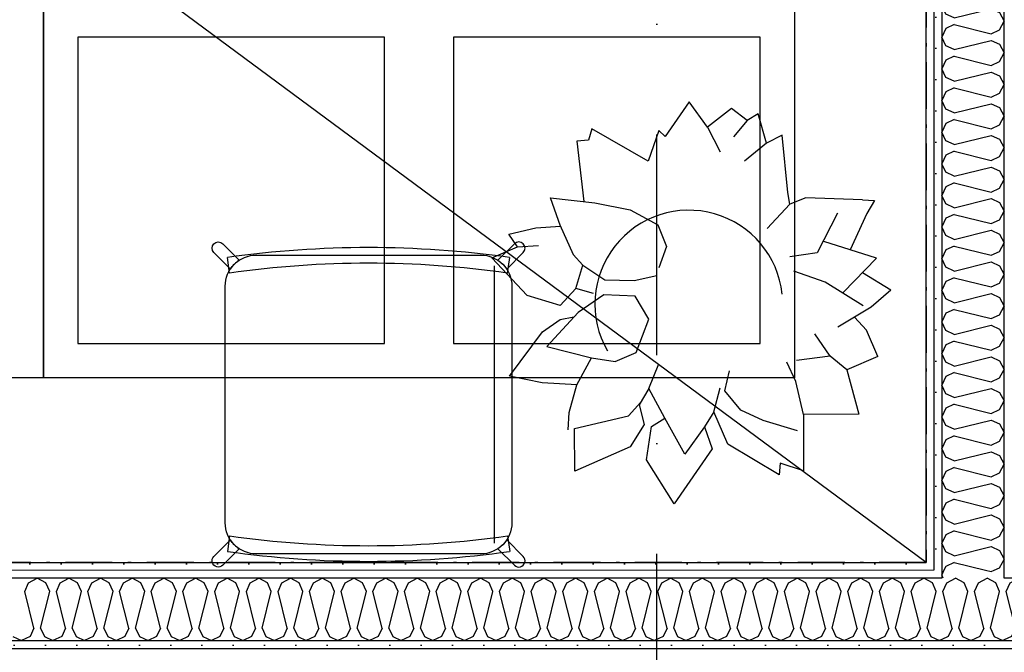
# Model space of a CAD drawing. Header units: millimetres. Extents: x -117798 to 93698, y -182207 to 252400.
# Tile 227 of 256: x -72391 to -70818, y -8066 to -7054. Entities that reach past the tile are written whole.
import ezdxf
from ezdxf.enums import TextEntityAlignment as Align

# ---------------------------------------------------------------- set-up
doc = ezdxf.new("R2010")
doc.units = ezdxf.units.MM
doc.header["$LTSCALE"] = 0.5
doc.header["$MEASUREMENT"] = 0
for name, pattern in [('Over snittplan', [260, 150, -50, 10, -50]), ('PLINE', [0]), ('Prikk & stiplet', [1340.555525, 705.555534, -352.777767, 0, -282.222223])]:
    doc.linetypes.add(name, pattern=pattern)
doc.layers.add('236- Innvendig kledning og overflate(Nye konstruksjoner)', color=7, linetype='Continuous', lineweight=0)
for name, color, linetype in [('242- Ikke-bærende innervegger (Skravur)(Nye konstruksjoner)', 7, 'Continuous'), ('242- Ikke-bærende innervegger(Nye konstruksjoner)', 7, 'Continuous'), ('256- Faste himlinger og overflatebehandling(Nye konstruksjoner)', 7, 'Continuous'), ('68-- Inventar (løst)(Nye konstruksjoner)', 7, 'Continuous'), ('852- Snittmarkør', 7, 'Continuous'), ('862- M___Nettoareal(Nye konstruksjoner)', 7, 'Continuous'), ('862- M___Nettoareal(Polylinje)(Nye konstruksjoner)', 7, 'Continuous'), ('862- M___Nettoareal(Tekst)(Nye konstruksjoner)', 7, 'Continuous')]:
    doc.layers.add(name, color=color, linetype=linetype)
doc.styles.add('GENERATED_STYLE_1', font='arial.ttf')
pattern_1 = [(90, (0, 0), (-86.60254, 0), [0, -50]), (90, (-43.3, 25), (-86.60254, 0), [0, -50])]
pattern_2 = [(180, (0, 0), (0, 86.60254), [0, -50]), (180, (-25, -43.3), (0, 86.60254), [0, -50])]

# ---------------------------------------------------------------- blocks, each defined once
blk = doc.blocks.new('Ass. rektor_A-206_7', base_point=(-72363.5, -6335.8))
at = {"layer": '862- M___Nettoareal(Polylinje)(Nye konstruksjoner)', "linetype": 'PLINE', "flags": 128}
blk.add_lwpolyline([(-75005.7, -4916.9), (-75005.7, -7921.9), (-70943.2, -7921.9), (-70943.2, -4891.9), (-74818.2, -4891.9), (-74818.2, -4916.9)], close=True, dxfattribs=at)
at = {"layer": '862- M___Nettoareal(Tekst)(Nye konstruksjoner)', "style": 'GENERATED_STYLE_1'}
for tag, height, p in [('DUMMY_862', 150, (-71387.7, -5657.8)), ('ROOM_NAME', 150, (-71387.7, -6675.1)), ('DUMMY_861', 100, (-71544.9, -6274.9)), ('ROOM_NUMBER', 100, (-71544.9, -6663.7)), ('DUMMY_863', 100, (-71152, -6640.9))]:
    blk.add_attdef(tag, text='', height=height, rotation=90, dxfattribs=at).set_placement(p, align=Align.TOP_LEFT)
blk = doc.blocks.new('*X243')
at = {"layer": '242- Ikke-bærende innervegger (Skravur)(Nye konstruksjoner)', "linetype": 'PLINE'}
for p, q in [((-70898.1, -7922), (-70911.6, -7928.2)), ((-70898.1, -7922), (-70848.4, -7934.4)), ((-70825.9, -7930.5), (-70821.1, -7921.9)), ((-70911.6, -7928.2), (-70914.6, -7934.4)), ((-70834.5, -7934.4), (-70825.9, -7930.5))]:
    blk.add_line(p, q, dxfattribs=at)
blk = doc.blocks.new('*X244')
at = {"layer": '242- Ikke-bærende innervegger (Skravur)(Nye konstruksjoner)', "linetype": 'PLINE'}
for p, q in [((-70914.6, -7934.4), (-70918.2, -7942)), ((-70915.8, -7946.9), (-70918.2, -7942)), ((-70848.4, -7934.4), (-70839.4, -7936.7)), ((-70839.4, -7936.7), (-70834.5, -7934.4))]:
    blk.add_line(p, q, dxfattribs=at)
blk = doc.blocks.new('*X247')
at = {"layer": '242- Ikke-bærende innervegger (Skravur)(Nye konstruksjoner)', "linetype": 'PLINE'}
for p, q in [((-70911.6, -6488.8), (-70912.5, -6486.9)), ((-70898.1, -6495), (-70911.6, -6488.8)), ((-70898.1, -6495), (-70865.8, -6486.9)), ((-70825.6, -6486.9), (-70818.2, -6500.3)), ((-70911.6, -6511.8), (-70918.2, -6525.6)), ((-70898.1, -6505.6), (-70911.6, -6511.8)), ((-70898.1, -6505.6), (-70839.4, -6520.3)), ((-70825.9, -6514.1), (-70818.2, -6500.3)), ((-70911.6, -6539.4), (-70918.2, -6525.6)), ((-70839.4, -6520.3), (-70825.9, -6514.1)), ((-70898.1, -6545.6), (-70911.6, -6539.4)), ((-70898.1, -6545.6), (-70839.4, -6530.9)), ((-70839.4, -6530.9), (-70825.9, -6537.1)), ((-70825.9, -6537.1), (-70818.2, -6550.9)), ((-70898.1, -6556.2), (-70911.6, -6562.4)), ((-70898.1, -6556.2), (-70839.4, -6570.9)), ((-70825.9, -6564.7), (-70818.2, -6550.9)), ((-70911.6, -6562.4), (-70918.2, -6576.2)), ((-70839.4, -6570.9), (-70825.9, -6564.7)), ((-70911.6, -6590), (-70918.2, -6576.2)), ((-70898.1, -6596.2), (-70911.6, -6590)), ((-70898.1, -6596.2), (-70839.4, -6581.5)), ((-70839.4, -6581.5), (-70825.9, -6587.7)), ((-70825.9, -6587.7), (-70818.2, -6601.5)), ((-70825.9, -6615.3), (-70818.2, -6601.5)), ((-70911.6, -6612.9), (-70918.2, -6626.8)), ((-70898.1, -6606.8), (-70911.6, -6612.9)), ((-70898.1, -6606.8), (-70839.4, -6621.4)), ((-70839.4, -6621.4), (-70825.9, -6615.3)), ((-70911.6, -6640.6), (-70918.2, -6626.8)), ((-70898.1, -6646.7), (-70839.4, -6632.1)), ((-70839.4, -6632.1), (-70825.9, -6638.2)), ((-70898.1, -6646.7), (-70911.6, -6640.6)), ((-70825.9, -6638.2), (-70818.2, -6652.1)), ((-70825.9, -6665.9), (-70818.2, -6652.1)), ((-70911.6, -6663.5), (-70918.2, -6677.3)), ((-70898.1, -6657.4), (-70911.6, -6663.5)), ((-70898.1, -6657.4), (-70839.4, -6672)), ((-70839.4, -6672), (-70825.9, -6665.9)), ((-70911.6, -6691.2), (-70918.2, -6677.3)), ((-70898.1, -6697.3), (-70839.4, -6682.7)), ((-70839.4, -6682.7), (-70825.9, -6688.8)), ((-70898.1, -6697.3), (-70911.6, -6691.2)), ((-70825.9, -6688.8), (-70818.2, -6702.6)), ((-70911.6, -6714.1), (-70918.2, -6727.9)), ((-70898.1, -6708), (-70911.6, -6714.1)), ((-70898.1, -6708), (-70839.4, -6722.6)), ((-70839.4, -6722.6), (-70825.9, -6716.5)), ((-70825.9, -6716.5), (-70818.2, -6702.6)), ((-70911.6, -6741.8), (-70918.2, -6727.9)), ((-70898.1, -6747.9), (-70911.6, -6741.8)), ((-70898.1, -6747.9), (-70839.4, -6733.2)), ((-70839.4, -6733.2), (-70825.9, -6739.4)), ((-70825.9, -6739.4), (-70818.2, -6753.2)), ((-70898.1, -6758.5), (-70911.6, -6764.7)), ((-70898.1, -6758.5), (-70839.4, -6773.2)), ((-70825.9, -6767), (-70818.2, -6753.2)), ((-70911.6, -6764.7), (-70918.2, -6778.5)), ((-70911.6, -6792.3), (-70918.2, -6778.5)), ((-70839.4, -6773.2), (-70825.9, -6767)), ((-70898.1, -6798.5), (-70911.6, -6792.3)), ((-70898.1, -6798.5), (-70839.4, -6783.8)), ((-70839.4, -6783.8), (-70825.9, -6790)), ((-70825.9, -6790), (-70818.2, -6803.8)), ((-70898.1, -6809.1), (-70911.6, -6815.3)), ((-70898.1, -6809.1), (-70839.4, -6823.8)), ((-70825.9, -6817.6), (-70818.2, -6803.8)), ((-70911.6, -6815.3), (-70918.2, -6829.1)), ((-70839.4, -6823.8), (-70825.9, -6817.6)), ((-70911.6, -6842.9), (-70918.2, -6829.1)), ((-70898.1, -6849.1), (-70839.4, -6834.4)), ((-70839.4, -6834.4), (-70825.9, -6840.6)), ((-70825.9, -6840.6), (-70818.2, -6854.4)), ((-70898.1, -6849.1), (-70911.6, -6842.9)), ((-70825.9, -6868.2), (-70818.2, -6854.4)), ((-70911.6, -6865.9), (-70918.2, -6879.7)), ((-70898.1, -6859.7), (-70911.6, -6865.9)), ((-70898.1, -6859.7), (-70839.4, -6874.4)), ((-70839.4, -6874.4), (-70825.9, -6868.2)), ((-70911.6, -6893.5), (-70918.2, -6879.7)), ((-70898.1, -6899.7), (-70839.4, -6885)), ((-70839.4, -6885), (-70825.9, -6891.2)), ((-70898.1, -6899.7), (-70911.6, -6893.5)), ((-70825.9, -6891.2), (-70818.2, -6905)), ((-70825.9, -6918.8), (-70818.2, -6905)), ((-70911.6, -6916.5), (-70918.2, -6930.3)), ((-70898.1, -6910.3), (-70911.6, -6916.5)), ((-70898.1, -6910.3), (-70839.4, -6925)), ((-70839.4, -6925), (-70825.9, -6918.8)), ((-70911.6, -6944.1), (-70918.2, -6930.3)), ((-70898.1, -6950.3), (-70839.4, -6935.6)), ((-70839.4, -6935.6), (-70825.9, -6941.8)), ((-70898.1, -6950.3), (-70911.6, -6944.1)), ((-70825.9, -6941.8), (-70818.2, -6955.6)), ((-70911.6, -6967.1), (-70918.2, -6980.9)), ((-70898.1, -6960.9), (-70911.6, -6967.1)), ((-70898.1, -6960.9), (-70839.4, -6975.6)), ((-70825.9, -6969.4), (-70818.2, -6955.6)), ((-70911.6, -6994.7), (-70918.2, -6980.9)), ((-70839.4, -6975.6), (-70825.9, -6969.4)), ((-70898.1, -7000.8), (-70911.6, -6994.7)), ((-70898.1, -7000.8), (-70839.4, -6986.2)), ((-70839.4, -6986.2), (-70825.9, -6992.3)), ((-70825.9, -6992.3), (-70818.2, -7006.2)), ((-70898.1, -7011.5), (-70911.6, -7017.6)), ((-70898.1, -7011.5), (-70839.4, -7026.1)), ((-70825.9, -7020), (-70818.2, -7006.2)), ((-70911.6, -7017.6), (-70918.2, -7031.5)), ((-70911.6, -7045.3), (-70918.2, -7031.5)), ((-70839.4, -7026.1), (-70825.9, -7020)), ((-70898.1, -7051.4), (-70911.6, -7045.3)), ((-70898.1, -7051.4), (-70839.4, -7036.8)), ((-70839.4, -7036.8), (-70825.9, -7042.9)), ((-70825.9, -7042.9), (-70818.2, -7056.7)), ((-70898.1, -7062.1), (-70911.6, -7068.2)), ((-70898.1, -7062.1), (-70839.4, -7076.7)), ((-70825.9, -7070.6), (-70818.2, -7056.7)), ((-70911.6, -7068.2), (-70918.2, -7082)), ((-70839.4, -7076.7), (-70825.9, -7070.6)), ((-70911.6, -7095.9), (-70918.2, -7082)), ((-70898.1, -7102), (-70839.4, -7087.4)), ((-70839.4, -7087.4), (-70825.9, -7093.5)), ((-70825.9, -7093.5), (-70818.2, -7107.3)), ((-70898.1, -7102), (-70911.6, -7095.9)), ((-70825.9, -7121.1), (-70818.2, -7107.3)), ((-70911.6, -7118.8), (-70918.2, -7132.6)), ((-70898.1, -7112.6), (-70911.6, -7118.8)), ((-70898.1, -7112.6), (-70839.4, -7127.3)), ((-70839.4, -7127.3), (-70825.9, -7121.1)), ((-70911.6, -7146.4), (-70918.2, -7132.6)), ((-70898.1, -7152.6), (-70839.4, -7137.9)), ((-70839.4, -7137.9), (-70825.9, -7144.1)), ((-70898.1, -7152.6), (-70911.6, -7146.4)), ((-70825.9, -7144.1), (-70818.2, -7157.9)), ((-70911.6, -7169.4), (-70918.2, -7183.2)), ((-70898.1, -7163.2), (-70911.6, -7169.4)), ((-70898.1, -7163.2), (-70839.4, -7177.9)), ((-70839.4, -7177.9), (-70825.9, -7171.7)), ((-70825.9, -7171.7), (-70818.2, -7157.9)), ((-70911.6, -7197), (-70918.2, -7183.2)), ((-70898.1, -7203.2), (-70839.4, -7188.5)), ((-70839.4, -7188.5), (-70825.9, -7194.7)), ((-70898.1, -7203.2), (-70911.6, -7197)), ((-70825.9, -7194.7), (-70818.2, -7208.5)), ((-70911.6, -7220), (-70918.2, -7233.8)), ((-70898.1, -7213.8), (-70911.6, -7220)), ((-70898.1, -7213.8), (-70839.4, -7228.5)), ((-70825.9, -7222.3), (-70818.2, -7208.5)), ((-70911.6, -7247.6), (-70918.2, -7233.8)), ((-70839.4, -7228.5), (-70825.9, -7222.3)), ((-70898.1, -7253.8), (-70911.6, -7247.6)), ((-70898.1, -7253.8), (-70839.4, -7239.1)), ((-70839.4, -7239.1), (-70825.9, -7245.3)), ((-70825.9, -7245.3), (-70818.2, -7259.1)), ((-70898.1, -7264.4), (-70911.6, -7270.6)), ((-70898.1, -7264.4), (-70839.4, -7279.1)), ((-70825.9, -7272.9), (-70818.2, -7259.1)), ((-70911.6, -7270.6), (-70918.2, -7284.4)), ((-70839.4, -7279.1), (-70825.9, -7272.9)), ((-70911.6, -7298.2), (-70918.2, -7284.4)), ((-70898.1, -7304.4), (-70911.6, -7298.2)), ((-70898.1, -7304.4), (-70839.4, -7289.7)), ((-70839.4, -7289.7), (-70825.9, -7295.9)), ((-70825.9, -7295.9), (-70818.2, -7309.7)), ((-70825.9, -7323.5), (-70818.2, -7309.7)), ((-70911.6, -7321.2), (-70918.2, -7335)), ((-70898.1, -7315), (-70911.6, -7321.2)), ((-70898.1, -7315), (-70839.4, -7329.7)), ((-70839.4, -7329.7), (-70825.9, -7323.5)), ((-70911.6, -7348.8), (-70918.2, -7335)), ((-70898.1, -7354.9), (-70839.4, -7340.3)), ((-70839.4, -7340.3), (-70825.9, -7346.4)), ((-70898.1, -7354.9), (-70911.6, -7348.8)), ((-70825.9, -7346.4), (-70818.2, -7360.3)), ((-70825.9, -7374.1), (-70818.2, -7360.3)), ((-70911.6, -7371.7), (-70918.2, -7385.6)), ((-70898.1, -7365.6), (-70911.6, -7371.7)), ((-70898.1, -7365.6), (-70839.4, -7380.2)), ((-70839.4, -7380.2), (-70825.9, -7374.1)), ((-70911.6, -7399.4), (-70918.2, -7385.6)), ((-70898.1, -7405.5), (-70839.4, -7390.9)), ((-70839.4, -7390.9), (-70825.9, -7397)), ((-70898.1, -7405.5), (-70911.6, -7399.4)), ((-70825.9, -7397), (-70818.2, -7410.8)), ((-70911.6, -7422.3), (-70918.2, -7436.1)), ((-70898.1, -7416.2), (-70911.6, -7422.3)), ((-70898.1, -7416.2), (-70839.4, -7430.8)), ((-70839.4, -7430.8), (-70825.9, -7424.7)), ((-70825.9, -7424.7), (-70818.2, -7410.8)), ((-70911.6, -7450), (-70918.2, -7436.1)), ((-70898.1, -7456.1), (-70911.6, -7450)), ((-70898.1, -7456.1), (-70839.4, -7441.5)), ((-70839.4, -7441.5), (-70825.9, -7447.6)), ((-70825.9, -7447.6), (-70818.2, -7461.4)), ((-70898.1, -7466.7), (-70911.6, -7472.9)), ((-70898.1, -7466.7), (-70839.4, -7481.4)), ((-70825.9, -7475.2), (-70818.2, -7461.4)), ((-70911.6, -7472.9), (-70918.2, -7486.7)), ((-70911.6, -7500.5), (-70918.2, -7486.7)), ((-70839.4, -7481.4), (-70825.9, -7475.2)), ((-70898.1, -7506.7), (-70911.6, -7500.5)), ((-70898.1, -7506.7), (-70839.4, -7492)), ((-70839.4, -7492), (-70825.9, -7498.2)), ((-70825.9, -7498.2), (-70818.2, -7512)), ((-70898.1, -7517.3), (-70911.6, -7523.5)), ((-70898.1, -7517.3), (-70839.4, -7532)), ((-70825.9, -7525.8), (-70818.2, -7512)), ((-70911.6, -7523.5), (-70918.2, -7537.3)), ((-70839.4, -7532), (-70825.9, -7525.8)), ((-70911.6, -7551.1), (-70918.2, -7537.3)), ((-70898.1, -7557.3), (-70839.4, -7542.6)), ((-70839.4, -7542.6), (-70825.9, -7548.8)), ((-70825.9, -7548.8), (-70818.2, -7562.6)), ((-70898.1, -7557.3), (-70911.6, -7551.1)), ((-70825.9, -7576.4), (-70818.2, -7562.6)), ((-70911.6, -7574.1), (-70918.2, -7587.9)), ((-70898.1, -7567.9), (-70911.6, -7574.1)), ((-70898.1, -7567.9), (-70839.4, -7582.6)), ((-70839.4, -7582.6), (-70825.9, -7576.4)), ((-70911.6, -7601.7), (-70918.2, -7587.9)), ((-70898.1, -7607.9), (-70839.4, -7593.2)), ((-70839.4, -7593.2), (-70825.9, -7599.4)), ((-70898.1, -7607.9), (-70911.6, -7601.7)), ((-70825.9, -7599.4), (-70818.2, -7613.2)), ((-70825.9, -7627), (-70818.2, -7613.2)), ((-70911.6, -7624.7), (-70918.2, -7638.5)), ((-70898.1, -7618.5), (-70911.6, -7624.7)), ((-70898.1, -7618.5), (-70839.4, -7633.2)), ((-70839.4, -7633.2), (-70825.9, -7627)), ((-70911.6, -7652.3), (-70918.2, -7638.5)), ((-70898.1, -7658.5), (-70839.4, -7643.8)), ((-70839.4, -7643.8), (-70825.9, -7650)), ((-70898.1, -7658.5), (-70911.6, -7652.3)), ((-70825.9, -7650), (-70818.2, -7663.8)), ((-70911.6, -7675.3), (-70918.2, -7689.1)), ((-70898.1, -7669.1), (-70911.6, -7675.3)), ((-70898.1, -7669.1), (-70839.4, -7683.8)), ((-70825.9, -7677.6), (-70818.2, -7663.8)), ((-70911.6, -7702.9), (-70918.2, -7689.1)), ((-70839.4, -7683.8), (-70825.9, -7677.6)), ((-70898.1, -7709), (-70911.6, -7702.9)), ((-70898.1, -7709), (-70839.4, -7694.4)), ((-70839.4, -7694.4), (-70825.9, -7700.5)), ((-70825.9, -7700.5), (-70818.2, -7714.4)), ((-70898.1, -7719.7), (-70911.6, -7725.8)), ((-70898.1, -7719.7), (-70839.4, -7734.3)), ((-70825.9, -7728.2), (-70818.2, -7714.4)), ((-70911.6, -7725.8), (-70918.2, -7739.7)), ((-70839.4, -7734.3), (-70825.9, -7728.2)), ((-70911.6, -7753.5), (-70918.2, -7739.7)), ((-70898.1, -7759.6), (-70911.6, -7753.5)), ((-70898.1, -7759.6), (-70839.4, -7745)), ((-70839.4, -7745), (-70825.9, -7751.1)), ((-70825.9, -7751.1), (-70818.2, -7764.9)), ((-70898.1, -7770.3), (-70911.6, -7776.4)), ((-70898.1, -7770.3), (-70839.4, -7784.9)), ((-70825.9, -7778.8), (-70818.2, -7764.9)), ((-70911.6, -7776.4), (-70918.2, -7790.2)), ((-70839.4, -7784.9), (-70825.9, -7778.8)), ((-70911.6, -7804.1), (-70918.2, -7790.2)), ((-70898.1, -7810.2), (-70839.4, -7795.6)), ((-70839.4, -7795.6), (-70825.9, -7801.7)), ((-70825.9, -7801.7), (-70818.2, -7815.5)), ((-70898.1, -7810.2), (-70911.6, -7804.1)), ((-70825.9, -7829.3), (-70818.2, -7815.5)), ((-70911.6, -7827), (-70918.2, -7840.8)), ((-70898.1, -7820.8), (-70911.6, -7827)), ((-70898.1, -7820.8), (-70839.4, -7835.5)), ((-70839.4, -7835.5), (-70825.9, -7829.3)), ((-70911.6, -7854.6), (-70918.2, -7840.8)), ((-70898.1, -7860.8), (-70839.4, -7846.1)), ((-70839.4, -7846.1), (-70825.9, -7852.3)), ((-70898.1, -7860.8), (-70911.6, -7854.6)), ((-70825.9, -7852.3), (-70818.2, -7866.1)), ((-70911.6, -7877.6), (-70918.2, -7891.4)), ((-70898.1, -7871.4), (-70911.6, -7877.6)), ((-70898.1, -7871.4), (-70839.4, -7886.1)), ((-70839.4, -7886.1), (-70825.9, -7879.9)), ((-70825.9, -7879.9), (-70818.2, -7866.1)), ((-70911.6, -7905.2), (-70918.2, -7891.4)), ((-70898.1, -7911.4), (-70911.6, -7905.2)), ((-70898.1, -7911.4), (-70839.4, -7896.7)), ((-70839.4, -7896.7), (-70825.9, -7902.9)), ((-70825.9, -7902.9), (-70818.2, -7916.7)), ((-70821.1, -7921.9), (-70818.2, -7916.7))]:
    blk.add_line(p, q, dxfattribs=at)
blk = doc.blocks.new('*X473')
at = {"layer": '242- Ikke-bærende innervegger (Skravur)(Nye konstruksjoner)', "linetype": 'PLINE'}
for p, q in [((-70815.1, -7968.2), (-70808.9, -7954.6)), ((-70808.9, -7954.6), (-70795.1, -7946.9)), ((-70793.2, -7948), (-70795.1, -7946.9)), ((-70800.4, -8026.8), (-70815.1, -7968.2)), ((-70800.4, -8026.8), (-70806.6, -8040.4)), ((-70806.6, -8040.4), (-70818.2, -8045.9))]:
    blk.add_line(p, q, dxfattribs=at)
blk = doc.blocks.new('*X474')
at = {"layer": '242- Ikke-bærende innervegger (Skravur)(Nye konstruksjoner)', "linetype": 'PLINE'}
for p, q in [((-70916.2, -7968.2), (-70910.1, -7954.6)), ((-70910.1, -7954.6), (-70896.3, -7946.9)), ((-70882.4, -7954.6), (-70896.3, -7946.9)), ((-70876.3, -7968.2), (-70882.4, -7954.6)), ((-70865.6, -7968.2), (-70859.5, -7954.6)), ((-70859.5, -7954.6), (-70845.7, -7946.9)), ((-70831.9, -7954.6), (-70845.7, -7946.9)), ((-70825.7, -7968.2), (-70831.9, -7954.6)), ((-70901.6, -8026.8), (-70916.2, -7968.2)), ((-70890.9, -8026.8), (-70876.3, -7968.2)), ((-70851, -8026.8), (-70865.6, -7968.2)), ((-70840.4, -8026.8), (-70825.7, -7968.2)), ((-70901.6, -8026.8), (-70907.7, -8040.4)), ((-70890.9, -8026.8), (-70884.8, -8040.4)), ((-70851, -8026.8), (-70857.1, -8040.4)), ((-70840.4, -8026.8), (-70834.2, -8040.4)), ((-70907.7, -8040.4), (-70918.2, -8045.3)), ((-70884.8, -8040.4), (-70871, -8046.9)), ((-70857.1, -8040.4), (-70871, -8046.9)), ((-70834.2, -8040.4), (-70820.4, -8046.9)), ((-70818.2, -8045.9), (-70820.4, -8046.9))]:
    blk.add_line(p, q, dxfattribs=at)
blk = doc.blocks.new('*X475')
at = {"layer": '242- Ikke-bærende innervegger (Skravur)(Nye konstruksjoner)', "linetype": 'PLINE'}
for p, q in [((-72383.2, -7968.2), (-72377.1, -7954.6)), ((-72377.1, -7954.6), (-72363.3, -7946.9)), ((-72349.4, -7954.6), (-72363.3, -7946.9)), ((-72343.3, -7968.2), (-72349.4, -7954.6)), ((-72332.6, -7968.2), (-72326.5, -7954.6)), ((-72326.5, -7954.6), (-72312.7, -7946.9)), ((-72298.9, -7954.6), (-72312.7, -7946.9)), ((-72292.7, -7968.2), (-72298.9, -7954.6)), ((-72282.1, -7968.2), (-72275.9, -7954.6)), ((-72275.9, -7954.6), (-72262.1, -7946.9)), ((-72248.3, -7954.6), (-72262.1, -7946.9)), ((-72242.1, -7968.2), (-72248.3, -7954.6)), ((-72231.5, -7968.2), (-72225.3, -7954.6)), ((-72225.3, -7954.6), (-72211.5, -7946.9)), ((-72197.7, -7954.6), (-72211.5, -7946.9)), ((-72191.5, -7968.2), (-72197.7, -7954.6)), ((-72180.9, -7968.2), (-72174.7, -7954.6)), ((-72174.7, -7954.6), (-72160.9, -7946.9)), ((-72147.1, -7954.6), (-72160.9, -7946.9)), ((-72140.9, -7968.2), (-72147.1, -7954.6)), ((-72130.3, -7968.2), (-72124.1, -7954.6)), ((-72124.1, -7954.6), (-72110.3, -7946.9)), ((-72096.5, -7954.6), (-72110.3, -7946.9)), ((-72090.3, -7968.2), (-72096.5, -7954.6)), ((-72079.7, -7968.2), (-72073.5, -7954.6)), ((-72073.5, -7954.6), (-72059.7, -7946.9)), ((-72045.9, -7954.6), (-72059.7, -7946.9)), ((-72039.8, -7968.2), (-72045.9, -7954.6)), ((-72029.1, -7968.2), (-72023, -7954.6)), ((-72023, -7954.6), (-72009.1, -7946.9)), ((-71995.3, -7954.6), (-72009.1, -7946.9)), ((-71989.2, -7968.2), (-71995.3, -7954.6)), ((-71978.5, -7968.2), (-71972.4, -7954.6)), ((-71972.4, -7954.6), (-71958.6, -7946.9)), ((-71944.7, -7954.6), (-71958.6, -7946.9)), ((-71938.6, -7968.2), (-71944.7, -7954.6)), ((-71928, -7968.2), (-71921.8, -7954.6)), ((-71921.8, -7954.6), (-71908, -7946.9)), ((-71894.2, -7954.6), (-71908, -7946.9)), ((-71888, -7968.2), (-71894.2, -7954.6)), ((-71877.4, -7968.2), (-71871.2, -7954.6)), ((-71871.2, -7954.6), (-71857.4, -7946.9)), ((-71843.6, -7954.6), (-71857.4, -7946.9)), ((-71837.4, -7968.2), (-71843.6, -7954.6)), ((-71826.8, -7968.2), (-71820.6, -7954.6)), ((-71820.6, -7954.6), (-71806.8, -7946.9)), ((-71793, -7954.6), (-71806.8, -7946.9)), ((-71786.8, -7968.2), (-71793, -7954.6)), ((-71776.2, -7968.2), (-71770, -7954.6)), ((-71770, -7954.6), (-71756.2, -7946.9)), ((-71742.4, -7954.6), (-71756.2, -7946.9)), ((-71736.2, -7968.2), (-71742.4, -7954.6)), ((-71725.6, -7968.2), (-71719.4, -7954.6)), ((-71719.4, -7954.6), (-71705.6, -7946.9)), ((-71691.8, -7954.6), (-71705.6, -7946.9)), ((-71685.7, -7968.2), (-71691.8, -7954.6)), ((-71675, -7968.2), (-71668.9, -7954.6)), ((-71668.9, -7954.6), (-71655, -7946.9)), ((-71641.2, -7954.6), (-71655, -7946.9)), ((-71635.1, -7968.2), (-71641.2, -7954.6)), ((-71624.4, -7968.2), (-71618.3, -7954.6)), ((-71618.3, -7954.6), (-71604.5, -7946.9)), ((-71590.6, -7954.6), (-71604.5, -7946.9)), ((-71584.5, -7968.2), (-71590.6, -7954.6)), ((-71573.9, -7968.2), (-71567.7, -7954.6)), ((-71567.7, -7954.6), (-71553.9, -7946.9)), ((-71540.1, -7954.6), (-71553.9, -7946.9)), ((-71533.9, -7968.2), (-71540.1, -7954.6)), ((-71523.3, -7968.2), (-71517.1, -7954.6)), ((-71517.1, -7954.6), (-71503.3, -7946.9)), ((-71489.5, -7954.6), (-71503.3, -7946.9)), ((-71483.3, -7968.2), (-71489.5, -7954.6)), ((-71472.7, -7968.2), (-71466.5, -7954.6)), ((-71466.5, -7954.6), (-71452.7, -7946.9)), ((-71438.9, -7954.6), (-71452.7, -7946.9)), ((-71432.7, -7968.2), (-71438.9, -7954.6)), ((-71422.1, -7968.2), (-71415.9, -7954.6)), ((-71415.9, -7954.6), (-71402.1, -7946.9)), ((-71388.3, -7954.6), (-71402.1, -7946.9)), ((-71382.1, -7968.2), (-71388.3, -7954.6)), ((-71371.5, -7968.2), (-71365.3, -7954.6)), ((-71365.3, -7954.6), (-71351.5, -7946.9)), ((-71337.7, -7954.6), (-71351.5, -7946.9)), ((-71331.6, -7968.2), (-71337.7, -7954.6)), ((-71320.9, -7968.2), (-71314.8, -7954.6)), ((-71314.8, -7954.6), (-71300.9, -7946.9)), ((-71287.1, -7954.6), (-71300.9, -7946.9)), ((-71281, -7968.2), (-71287.1, -7954.6)), ((-71270.3, -7968.2), (-71264.2, -7954.6)), ((-71264.2, -7954.6), (-71250.4, -7946.9)), ((-71236.5, -7954.6), (-71250.4, -7946.9)), ((-71230.4, -7968.2), (-71236.5, -7954.6)), ((-71219.8, -7968.2), (-71213.6, -7954.6)), ((-71213.6, -7954.6), (-71199.8, -7946.9)), ((-71186, -7954.6), (-71199.8, -7946.9)), ((-71179.8, -7968.2), (-71186, -7954.6)), ((-71169.2, -7968.2), (-71163, -7954.6)), ((-71163, -7954.6), (-71149.2, -7946.9)), ((-71135.4, -7954.6), (-71149.2, -7946.9)), ((-71129.2, -7968.2), (-71135.4, -7954.6)), ((-71118.6, -7968.2), (-71112.4, -7954.6)), ((-71112.4, -7954.6), (-71098.6, -7946.9)), ((-71084.8, -7954.6), (-71098.6, -7946.9)), ((-71078.6, -7968.2), (-71084.8, -7954.6)), ((-71068, -7968.2), (-71061.8, -7954.6)), ((-71061.8, -7954.6), (-71048, -7946.9)), ((-71034.2, -7954.6), (-71048, -7946.9)), ((-71028, -7968.2), (-71034.2, -7954.6)), ((-71017.4, -7968.2), (-71011.2, -7954.6)), ((-71011.2, -7954.6), (-70997.4, -7946.9)), ((-70983.6, -7954.6), (-70997.4, -7946.9)), ((-70977.4, -7968.2), (-70983.6, -7954.6)), ((-70966.8, -7968.2), (-70960.7, -7954.6)), ((-70960.7, -7954.6), (-70946.8, -7946.9)), ((-70933, -7954.6), (-70946.8, -7946.9)), ((-70926.9, -7968.2), (-70933, -7954.6)), ((-72368.6, -8026.8), (-72383.2, -7968.2)), ((-72357.9, -8026.8), (-72343.3, -7968.2)), ((-72318, -8026.8), (-72332.6, -7968.2)), ((-72307.4, -8026.8), (-72292.7, -7968.2)), ((-72267.4, -8026.8), (-72282.1, -7968.2)), ((-72256.8, -8026.8), (-72242.1, -7968.2)), ((-72216.8, -8026.8), (-72231.5, -7968.2)), ((-72206.2, -8026.8), (-72191.5, -7968.2)), ((-72166.2, -8026.8), (-72180.9, -7968.2)), ((-72155.6, -8026.8), (-72140.9, -7968.2)), ((-72115.6, -8026.8), (-72130.3, -7968.2)), ((-72105, -8026.8), (-72090.3, -7968.2)), ((-72065, -8026.8), (-72079.7, -7968.2)), ((-72054.4, -8026.8), (-72039.8, -7968.2)), ((-72014.5, -8026.8), (-72029.1, -7968.2)), ((-72003.8, -8026.8), (-71989.2, -7968.2)), ((-71963.9, -8026.8), (-71978.5, -7968.2)), ((-71953.2, -8026.8), (-71938.6, -7968.2)), ((-71913.3, -8026.8), (-71928, -7968.2)), ((-71902.7, -8026.8), (-71888, -7968.2)), ((-71862.7, -8026.8), (-71877.4, -7968.2)), ((-71852.1, -8026.8), (-71837.4, -7968.2)), ((-71812.1, -8026.8), (-71826.8, -7968.2)), ((-71801.5, -8026.8), (-71786.8, -7968.2)), ((-71761.5, -8026.8), (-71776.2, -7968.2)), ((-71750.9, -8026.8), (-71736.2, -7968.2)), ((-71710.9, -8026.8), (-71725.6, -7968.2)), ((-71700.3, -8026.8), (-71685.7, -7968.2)), ((-71660.4, -8026.8), (-71675, -7968.2)), ((-71649.7, -8026.8), (-71635.1, -7968.2)), ((-71609.8, -8026.8), (-71624.4, -7968.2)), ((-71599.1, -8026.8), (-71584.5, -7968.2)), ((-71559.2, -8026.8), (-71573.9, -7968.2)), ((-71548.6, -8026.8), (-71533.9, -7968.2)), ((-71508.6, -8026.8), (-71523.3, -7968.2)), ((-71498, -8026.8), (-71483.3, -7968.2)), ((-71458, -8026.8), (-71472.7, -7968.2)), ((-71447.4, -8026.8), (-71432.7, -7968.2)), ((-71407.4, -8026.8), (-71422.1, -7968.2)), ((-71396.8, -8026.8), (-71382.1, -7968.2)), ((-71356.8, -8026.8), (-71371.5, -7968.2)), ((-71346.2, -8026.8), (-71331.6, -7968.2)), ((-71306.3, -8026.8), (-71320.9, -7968.2)), ((-71295.6, -8026.8), (-71281, -7968.2)), ((-71255.7, -8026.8), (-71270.3, -7968.2)), ((-71245, -8026.8), (-71230.4, -7968.2)), ((-71205.1, -8026.8), (-71219.8, -7968.2)), ((-71194.5, -8026.8), (-71179.8, -7968.2)), ((-71154.5, -8026.8), (-71169.2, -7968.2)), ((-71143.9, -8026.8), (-71129.2, -7968.2)), ((-71103.9, -8026.8), (-71118.6, -7968.2)), ((-71093.3, -8026.8), (-71078.6, -7968.2)), ((-71053.3, -8026.8), (-71068, -7968.2)), ((-71042.7, -8026.8), (-71028, -7968.2)), ((-71002.7, -8026.8), (-71017.4, -7968.2)), ((-70992.1, -8026.8), (-70977.4, -7968.2)), ((-70952.2, -8026.8), (-70966.8, -7968.2)), ((-70941.5, -8026.8), (-70926.9, -7968.2)), ((-72368.6, -8026.8), (-72374.7, -8040.4)), ((-72357.9, -8026.8), (-72351.8, -8040.4)), ((-72318, -8026.8), (-72324.1, -8040.4)), ((-72307.4, -8026.8), (-72301.2, -8040.4)), ((-72267.4, -8026.8), (-72273.6, -8040.4)), ((-72256.8, -8026.8), (-72250.6, -8040.4)), ((-72216.8, -8026.8), (-72223, -8040.4)), ((-72206.2, -8026.8), (-72200, -8040.4)), ((-72166.2, -8026.8), (-72172.4, -8040.4)), ((-72155.6, -8026.8), (-72149.4, -8040.4)), ((-72115.6, -8026.8), (-72121.8, -8040.4)), ((-72105, -8026.8), (-72098.8, -8040.4)), ((-72065, -8026.8), (-72071.2, -8040.4)), ((-72054.4, -8026.8), (-72048.3, -8040.4)), ((-72014.5, -8026.8), (-72020.6, -8040.4)), ((-72003.8, -8026.8), (-71997.7, -8040.4)), ((-71963.9, -8026.8), (-71970, -8040.4)), ((-71953.2, -8026.8), (-71947.1, -8040.4)), ((-71913.3, -8026.8), (-71919.5, -8040.4)), ((-71902.7, -8026.8), (-71896.5, -8040.4)), ((-71862.7, -8026.8), (-71868.9, -8040.4)), ((-71852.1, -8026.8), (-71845.9, -8040.4)), ((-71812.1, -8026.8), (-71818.3, -8040.4)), ((-71801.5, -8026.8), (-71795.3, -8040.4)), ((-71761.5, -8026.8), (-71767.7, -8040.4)), ((-71750.9, -8026.8), (-71744.7, -8040.4)), ((-71710.9, -8026.8), (-71717.1, -8040.4)), ((-71700.3, -8026.8), (-71694.2, -8040.4)), ((-71660.4, -8026.8), (-71666.5, -8040.4)), ((-71649.7, -8026.8), (-71643.6, -8040.4)), ((-71609.8, -8026.8), (-71615.9, -8040.4)), ((-71599.1, -8026.8), (-71593, -8040.4)), ((-71559.2, -8026.8), (-71565.4, -8040.4)), ((-71548.6, -8026.8), (-71542.4, -8040.4)), ((-71508.6, -8026.8), (-71514.8, -8040.4)), ((-71498, -8026.8), (-71491.8, -8040.4)), ((-71458, -8026.8), (-71464.2, -8040.4)), ((-71447.4, -8026.8), (-71441.2, -8040.4)), ((-71407.4, -8026.8), (-71413.6, -8040.4)), ((-71396.8, -8026.8), (-71390.6, -8040.4)), ((-71356.8, -8026.8), (-71363, -8040.4)), ((-71346.2, -8026.8), (-71340.1, -8040.4)), ((-71306.3, -8026.8), (-71312.4, -8040.4)), ((-71295.6, -8026.8), (-71289.5, -8040.4)), ((-71255.7, -8026.8), (-71261.8, -8040.4)), ((-71245, -8026.8), (-71238.9, -8040.4)), ((-71205.1, -8026.8), (-71211.3, -8040.4)), ((-71194.5, -8026.8), (-71188.3, -8040.4)), ((-71154.5, -8026.8), (-71160.7, -8040.4)), ((-71143.9, -8026.8), (-71137.7, -8040.4)), ((-71103.9, -8026.8), (-71110.1, -8040.4)), ((-71093.3, -8026.8), (-71087.1, -8040.4)), ((-71053.3, -8026.8), (-71059.5, -8040.4)), ((-71042.7, -8026.8), (-71036.5, -8040.4)), ((-71002.7, -8026.8), (-71008.9, -8040.4)), ((-70992.1, -8026.8), (-70986, -8040.4)), ((-70952.2, -8026.8), (-70958.3, -8040.4)), ((-70941.5, -8026.8), (-70935.4, -8040.4)), ((-72402.4, -8040.4), (-72388.5, -8046.9)), ((-72374.7, -8040.4), (-72388.5, -8046.9)), ((-72351.8, -8040.4), (-72338, -8046.9)), ((-72324.1, -8040.4), (-72338, -8046.9)), ((-72301.2, -8040.4), (-72287.4, -8046.9)), ((-72273.6, -8040.4), (-72287.4, -8046.9)), ((-72250.6, -8040.4), (-72236.8, -8046.9)), ((-72223, -8040.4), (-72236.8, -8046.9)), ((-72200, -8040.4), (-72186.2, -8046.9)), ((-72172.4, -8040.4), (-72186.2, -8046.9)), ((-72149.4, -8040.4), (-72135.6, -8046.9)), ((-72121.8, -8040.4), (-72135.6, -8046.9)), ((-72098.8, -8040.4), (-72085, -8046.9)), ((-72071.2, -8040.4), (-72085, -8046.9)), ((-72048.3, -8040.4), (-72034.4, -8046.9)), ((-72020.6, -8040.4), (-72034.4, -8046.9)), ((-71997.7, -8040.4), (-71983.9, -8046.9)), ((-71970, -8040.4), (-71983.9, -8046.9)), ((-71947.1, -8040.4), (-71933.3, -8046.9)), ((-71919.5, -8040.4), (-71933.3, -8046.9)), ((-71896.5, -8040.4), (-71882.7, -8046.9)), ((-71868.9, -8040.4), (-71882.7, -8046.9)), ((-71845.9, -8040.4), (-71832.1, -8046.9)), ((-71818.3, -8040.4), (-71832.1, -8046.9)), ((-71795.3, -8040.4), (-71781.5, -8046.9)), ((-71767.7, -8040.4), (-71781.5, -8046.9)), ((-71744.7, -8040.4), (-71730.9, -8046.9)), ((-71717.1, -8040.4), (-71730.9, -8046.9)), ((-71694.2, -8040.4), (-71680.3, -8046.9)), ((-71666.5, -8040.4), (-71680.3, -8046.9)), ((-71643.6, -8040.4), (-71629.8, -8046.9)), ((-71615.9, -8040.4), (-71629.8, -8046.9)), ((-71593, -8040.4), (-71579.2, -8046.9)), ((-71565.4, -8040.4), (-71579.2, -8046.9)), ((-71542.4, -8040.4), (-71528.6, -8046.9)), ((-71514.8, -8040.4), (-71528.6, -8046.9)), ((-71491.8, -8040.4), (-71478, -8046.9)), ((-71464.2, -8040.4), (-71478, -8046.9)), ((-71441.2, -8040.4), (-71427.4, -8046.9)), ((-71413.6, -8040.4), (-71427.4, -8046.9)), ((-71390.6, -8040.4), (-71376.8, -8046.9)), ((-71363, -8040.4), (-71376.8, -8046.9)), ((-71340.1, -8040.4), (-71326.2, -8046.9)), ((-71312.4, -8040.4), (-71326.2, -8046.9)), ((-71289.5, -8040.4), (-71275.7, -8046.9)), ((-71261.8, -8040.4), (-71275.7, -8046.9)), ((-71238.9, -8040.4), (-71225.1, -8046.9)), ((-71211.3, -8040.4), (-71225.1, -8046.9)), ((-71188.3, -8040.4), (-71174.5, -8046.9)), ((-71160.7, -8040.4), (-71174.5, -8046.9)), ((-71137.7, -8040.4), (-71123.9, -8046.9)), ((-71110.1, -8040.4), (-71123.9, -8046.9)), ((-71087.1, -8040.4), (-71073.3, -8046.9)), ((-71059.5, -8040.4), (-71073.3, -8046.9)), ((-71036.5, -8040.4), (-71022.7, -8046.9)), ((-71008.9, -8040.4), (-71022.7, -8046.9)), ((-70986, -8040.4), (-70972.1, -8046.9)), ((-70958.3, -8040.4), (-70972.1, -8046.9)), ((-70935.4, -8040.4), (-70921.5, -8046.9)), ((-70918.2, -8045.3), (-70921.5, -8046.9))]:
    blk.add_line(p, q, dxfattribs=at)
blk = doc.blocks.new('Potteplante[123]', base_point=(-71322.2, -7508.8))
at = {"layer": '68-- Inventar (løst)(Nye konstruksjoner)', "linetype": 'PLINE'}
for p, q in [((-71321.7, -7185.4), (-71360.2, -7241.1)), ((-71292.6, -7225.8), (-71321.7, -7185.4)), ((-71253.9, -7196.2), (-71292.6, -7225.8)), ((-71228.9, -7215.4), (-71253.9, -7196.2)), ((-71228.9, -7215.4), (-71251, -7241.3)), ((-71211.6, -7204.8), (-71228.9, -7215.4)), ((-71198.2, -7251.5), (-71211.6, -7204.8)), ((-71477.2, -7228.9), (-71482.4, -7246.8)), ((-71387.2, -7280.4), (-71477.2, -7228.9)), ((-71370, -7231.4), (-71387.2, -7280.4)), ((-71360.2, -7241.1), (-71370, -7231.4)), ((-71292.6, -7225.8), (-71271.9, -7265.3)), ((-71482.4, -7246.8), (-71500.9, -7248.2)), ((-71500.9, -7248.2), (-71490, -7344.9)), ((-71198.2, -7251.5), (-71233, -7280.3)), ((-71172.9, -7238.7), (-71198.2, -7251.5)), ((-71164.1, -7330.5), (-71172.9, -7238.7)), ((-71527, -7384.5), (-71543.1, -7339.2)), ((-71543.1, -7339.2), (-71472.1, -7346.8)), ((-71160.7, -7348.9), (-71164.1, -7330.5)), ((-71135.2, -7338.9), (-71160.7, -7348.9)), ((-71044.8, -7342.3), (-71135.2, -7338.9)), ((-71044.8, -7342.3), (-71025.8, -7343.3)), ((-71025.8, -7343.3), (-71037.8, -7363.9)), ((-71472.1, -7346.8), (-71415.7, -7358.4)), ((-71415.7, -7358.4), (-71371.8, -7382)), ((-71160.7, -7348.9), (-71197, -7388.2)), ((-71084.6, -7363.4), (-71117.1, -7427)), ((-71037.8, -7363.9), (-71064.2, -7422.1)), ((-71609.8, -7397), (-71566.5, -7387)), ((-71566.5, -7387), (-71527, -7384.5)), ((-71528.2, -7381.9), (-71506.9, -7429.4)), ((-71371.8, -7382), (-71357.6, -7416.8)), ((-71595.9, -7417.2), (-71609.8, -7397)), ((-71022.3, -7435.5), (-71106.4, -7408.6)), ((-71637.1, -7434.9), (-71595.9, -7417.2)), ((-71595.9, -7417.2), (-71562.1, -7415.1)), ((-71357.6, -7416.8), (-71370, -7450.9)), ((-71580.7, -7495), (-71637.1, -7434.9)), ((-71506.9, -7429.4), (-71491.7, -7446.4)), ((-71117.1, -7427), (-71161, -7433.2)), ((-71022.3, -7435.5), (-71075.4, -7490.1)), ((-71502.8, -7483.7), (-71491.7, -7446.4)), ((-71491.7, -7446.4), (-71456.6, -7470)), ((-71456.6, -7470), (-71409.6, -7471.3)), ((-71409.6, -7471.3), (-71373.1, -7463.1)), ((-71104.2, -7473.7), (-71154.6, -7456.4)), ((-70999.5, -7486.8), (-71044.9, -7458.7)), ((-71502.8, -7483.7), (-71527.5, -7511.4)), ((-71474.5, -7492.1), (-71502.8, -7483.7)), ((-71043.6, -7511.5), (-71104.2, -7473.7)), ((-70999.5, -7486.8), (-71031, -7514)), ((-71527.5, -7511.4), (-71580.7, -7495)), ((-71457.9, -7494.2), (-71499.1, -7522.4)), ((-71407.7, -7496.1), (-71457.9, -7494.2)), ((-71386.2, -7532.8), (-71407.7, -7496.1)), ((-71031, -7514), (-71084.3, -7545.8)), ((-71556.2, -7553.4), (-71527.7, -7533.3)), ((-71499.1, -7522.4), (-71549, -7576.7)), ((-71527.7, -7533.3), (-71506, -7529.5)), ((-71406.4, -7586.5), (-71386.2, -7532.8)), ((-71038.2, -7550.6), (-71057.5, -7529.8)), ((-71020.1, -7592.7), (-71038.2, -7550.6)), ((-71608.5, -7624), (-71556.2, -7553.4)), ((-71096.3, -7592.1), (-71120.7, -7556.5)), ((-71549, -7576.7), (-71477.6, -7595)), ((-71501.2, -7638), (-71477.6, -7595)), ((-71477.6, -7595), (-71439.9, -7600.7)), ((-71439.9, -7600.7), (-71406.4, -7586.5)), ((-71096.3, -7592.1), (-71150, -7599)), ((-71070, -7613.8), (-71096.3, -7592.1)), ((-71020.1, -7592.7), (-71070, -7613.8)), ((-71385.9, -7644), (-71369.9, -7604.2)), ((-71151.2, -7632.7), (-71165.4, -7601.5)), ((-71556.5, -7634.8), (-71608.5, -7624)), ((-71264.8, -7647.4), (-71257.2, -7615.6)), ((-71070, -7613.8), (-71050.8, -7684.9)), ((-71501.2, -7638), (-71556.5, -7634.8)), ((-71513.4, -7682.4), (-71501.2, -7638)), ((-71385.9, -7644), (-71401.6, -7669.7)), ((-71360.7, -7691.4), (-71385.9, -7644)), ((-71282.2, -7681.3), (-71272.3, -7642.8)), ((-71139, -7685.5), (-71151.2, -7632.7)), ((-71239.3, -7678.7), (-71264.8, -7647.4)), ((-71418.6, -7687.4), (-71399, -7665.5)), ((-71401.6, -7669.7), (-71393.6, -7701.4)), ((-71514.7, -7710.2), (-71513.4, -7682.4)), ((-71504.6, -7708), (-71418.6, -7687.4)), ((-71381.8, -7704.6), (-71360.7, -7691.4)), ((-71328.8, -7748.6), (-71360.7, -7691.4)), ((-71282.2, -7681.3), (-71296.9, -7705.2)), ((-71259.8, -7732.9), (-71282.2, -7681.3)), ((-71203.2, -7694.8), (-71239.3, -7678.7)), ((-71139, -7685.3), (-71139.1, -7775.5)), ((-71050.8, -7684.9), (-71139, -7685.3)), ((-71393.6, -7701.4), (-71415.7, -7737.1)), ((-71390, -7758.1), (-71381.8, -7704.6)), ((-71296.9, -7705.2), (-71328.8, -7748.6)), ((-71296.9, -7705.2), (-71285, -7740.1)), ((-71148.6, -7711.5), (-71203.2, -7694.8)), ((-71504.4, -7776.1), (-71504.6, -7708)), ((-71415.7, -7737.1), (-71504.4, -7776.1)), ((-71178.1, -7781.8), (-71259.8, -7732.9)), ((-71285, -7740.1), (-71345.6, -7828)), ((-71345.6, -7828), (-71390, -7758.1)), ((-71176, -7763.1), (-71178.1, -7781.8)), ((-71139.1, -7775.5), (-71176, -7763.1))]:
    blk.add_line(p, q, dxfattribs=at)
blk.add_arc((-71322.2, -7508.8), 150, 6.1323, 209.8574, dxfattribs=at)
blk = doc.blocks.new('Stol 05[126]', base_point=(-72083.9, -7929.4))
at = {"layer": '68-- Inventar (løst)(Nye konstruksjoner)', "linetype": 'PLINE'}
for p, q in [((-72055.8, -7459.3), (-72059.3, -7434.5)), ((-71611.9, -7459.3), (-71608.4, -7434.5)), ((-71632.4, -7890.9), (-71632.4, -7447.9)), ((-72055.8, -7879.6), (-72059.3, -7904.3)), ((-71611.9, -7879.6), (-71608.4, -7904.3))]:
    blk.add_line(p, q, dxfattribs=at)
at = {"layer": '68-- Inventar (løst)(Nye konstruksjoner)', "linetype": 'PLINE', "flags": 128}
for points in [[(-72080.9, -7426.5, -1), (-72066.8, -7412.4), (-72040.4, -7438.7, 0.101021), (-72054.6, -7452.9)], [(-71586.8, -7426.5, 1), (-71600.9, -7412.4), (-71627.3, -7438.7, -0.101021), (-71613.1, -7452.9)], [(-72012.9, -7908.4, -0.414214), (-72062.9, -7858.4), (-72062.9, -7480.4, -0.414214), (-72012.9, -7430.4), (-71654.9, -7430.4, -0.414214), (-71604.9, -7480.4), (-71604.9, -7858.4, -0.414214), (-71654.9, -7908.4)], [(-72066.8, -7926.5, -1), (-72080.9, -7912.4), (-72054.6, -7886, 0.101021), (-72040.4, -7900.1)], [(-71600.9, -7926.5, 1), (-71586.8, -7912.4), (-71613.1, -7886, -0.101021), (-71627.3, -7900.1)]]:
    blk.add_lwpolyline(points, format="xyb", close=True, dxfattribs=at)
at = {"layer": '68-- Inventar (løst)(Nye konstruksjoner)', "linetype": 'PLINE'}
for centre, radius, start, end in [((-71833.9, -9031.7), 1613.1, 81.967, 98.033), ((-71833.9, -9031.7), 1588.1, 81.967, 98.033), ((-71833.9, -6307.1), 1588.1, 261.967, 278.033), ((-71833.9, -6307.1), 1613.1, 261.967, 278.033)]:
    blk.add_arc(centre, radius, start, end, dxfattribs=at)

msp = doc.modelspace()

# ---------------------------------------------------------------- hatches: boundary and pattern name
at = {"layer": '242- Ikke-bærende innervegger (Skravur)(Nye konstruksjoner)', "linetype": 'Continuous'}
h = msp.add_hatch(dxfattribs=at)
h.set_pattern_fill('Gips', color=256, style=0, pattern_type=2)
h.set_pattern_definition(pattern_1)
h.paths.add_polyline_path([(-70943.2, -7921.9), (-70930.7, -7921.9), (-70930.7, -6486.9), (-70943.2, -6486.9)])
h = msp.add_hatch(dxfattribs=at)
h.set_pattern_fill('Gips', color=256, style=0, pattern_type=2)
h.set_pattern_definition(pattern_1)
h.paths.add_polyline_path([(-70930.7, -6486.9), (-70930.7, -7921.9), (-70918.2, -7921.9), (-70918.2, -6486.9)])
h = msp.add_hatch(dxfattribs=at)
h.set_pattern_fill('Gips', color=256, style=0, pattern_type=2)
h.set_pattern_definition(pattern_2)
h.paths.add_polyline_path([(-70943.2, -7921.9), (-75068.2, -7921.9), (-75068.2, -7934.4), (-70943.2, -7934.4)])
h = msp.add_hatch(dxfattribs=at)
h.set_pattern_fill('Gips', color=256, style=0, pattern_type=2)
h.set_pattern_definition(pattern_2)
h.paths.add_polyline_path([(-70943.2, -7934.4), (-70930.7, -7934.4), (-70930.7, -7921.9), (-70943.2, -7921.9)])
h = msp.add_hatch(dxfattribs=at)
h.set_pattern_fill('Gips', color=256, style=0, pattern_type=2)
h.set_pattern_definition(pattern_1)
h.paths.add_polyline_path([(-70930.7, -7934.4), (-70918.2, -7934.4), (-70918.2, -7921.9), (-70930.7, -7921.9)])
h = msp.add_hatch(dxfattribs=at)
h.set_pattern_fill('Gips', color=256, style=0, pattern_type=2)
h.set_pattern_definition(pattern_1)
h.paths.add_polyline_path([(-70818.2, -7934.4), (-70805.7, -7934.4), (-70805.7, -7921.9), (-70818.2, -7921.9)])
h = msp.add_hatch(dxfattribs=at)
h.set_pattern_fill('Gips', color=256, style=0, pattern_type=2)
h.set_pattern_definition(pattern_2)
h.paths.add_polyline_path([(-70930.7, -7934.4), (-75068.2, -7934.4), (-75068.2, -7946.9), (-70930.7, -7946.9)])
h = msp.add_hatch(dxfattribs=at)
h.set_pattern_fill('Gips', color=256, style=0, pattern_type=2)
h.set_pattern_definition(pattern_2)
h.paths.add_polyline_path([(-70930.7, -7946.9), (-70918.2, -7946.9), (-70918.2, -7934.4), (-70930.7, -7934.4)])
h = msp.add_hatch(dxfattribs=at)
h.set_pattern_fill('Gips', color=256, style=0, pattern_type=2)
h.set_pattern_definition(pattern_2)
h.paths.add_polyline_path([(-70818.2, -7946.9), (-70805.7, -7946.9), (-70805.7, -7934.4), (-70818.2, -7934.4)])
h = msp.add_hatch(dxfattribs=at)
h.set_pattern_fill('Gips', color=256, style=0, pattern_type=2)
h.set_pattern_definition(pattern_2)
h.paths.add_polyline_path([(-75068.2, -8059.4), (-70793.2, -8059.4), (-70793.2, -8046.9), (-75068.2, -8046.9)])
h = msp.add_hatch(dxfattribs=at)
h.set_pattern_fill('Gips', color=256, style=0, pattern_type=2)
h.set_pattern_definition(pattern_2)
h.paths.add_polyline_path([(-75068.2, -8071.9), (-70793.2, -8071.9), (-70793.2, -8059.4), (-75068.2, -8059.4)])

# ---------------------------------------------------------------- linework, layer by layer
at = {"layer": '236- Innvendig kledning og overflate(Nye konstruksjoner)', "linetype": 'PLINE'}
msp.add_line((-70930.7, -7934.4), (-75068.2, -7934.4), dxfattribs=at)
at = {"layer": '236- Innvendig kledning og overflate(Nye konstruksjoner)', "linetype": 'PLINE', "flags": 128}
for points in [[(-70943.2, -6486.9), (-70943.2, -7921.9)], [(-70943.2, -7921.9), (-75068.2, -7921.9)]]:
    msp.add_lwpolyline(points, dxfattribs=at)
at = {"layer": '242- Ikke-bærende innervegger(Nye konstruksjoner)', "linetype": 'PLINE'}
for p, q in [((-70930.7, -6486.9), (-70930.7, -7921.9)), ((-70918.2, -6486.9), (-70918.2, -7921.9)), ((-70818.2, -7921.9), (-70818.2, -6486.9)), ((-70930.7, -7921.9), (-70930.7, -7934.4)), ((-70930.7, -7921.9), (-70930.7, -7934.4)), ((-70918.2, -7921.9), (-70918.2, -7934.4)), ((-70818.2, -7934.4), (-70818.2, -7921.9)), ((-70918.2, -7934.4), (-70918.2, -7946.9)), ((-70918.2, -7934.4), (-70918.2, -7946.9)), ((-70818.2, -7946.9), (-70818.2, -7934.4)), ((-70818.2, -7946.9), (-70818.2, -7934.4)), ((-70918.2, -7946.9), (-75068.2, -7946.9)), ((-70793.2, -7946.9), (-70818.2, -7946.9)), ((-75068.2, -8046.9), (-70918.2, -8046.9)), ((-70918.2, -8046.9), (-70818.2, -8046.9)), ((-70818.2, -8046.9), (-70793.2, -8046.9)), ((-75068.2, -8059.4), (-70793.2, -8059.4))]:
    msp.add_line(p, q, dxfattribs=at)
at = {"layer": '256- Faste himlinger og overflatebehandling(Nye konstruksjoner)', "linetype": 'PLINE'}
msp.add_line((-70943.2, -7921.9), (-75005.7, -4911.9), dxfattribs=at)
at = {"layer": '256- Faste himlinger og overflatebehandling(Nye konstruksjoner)', "linetype": 'Over snittplan', "flags": 128}
for points in [[(-70943.2, -4911.9), (-70943.2, -7921.9)], [(-70943.2, -7921.9), (-75005.7, -7921.9)]]:
    msp.add_lwpolyline(points, dxfattribs=at)
at = {"layer": '256- Faste himlinger og overflatebehandling(Nye konstruksjoner)', "linetype": 'PLINE'}
for points in [[(-71153.2, -5226.9), (-71153.2, -7626.9), (-72353.2, -7626.9), (-72353.2, -5226.9)], [(-72353.2, -7626.9), (-74753.2, -7626.9), (-74753.2, -6426.9), (-72353.2, -6426.9)], [(-71808.2, -7081.9), (-72298.2, -7081.9), (-72298.2, -7571.9), (-71808.2, -7571.9)], [(-71208.2, -7081.9), (-71698.2, -7081.9), (-71698.2, -7571.9), (-71208.2, -7571.9)]]:
    msp.add_lwpolyline(points, close=True, dxfattribs=at)
at = {"layer": '852- Snittmarkør', "linetype": 'Prikk & stiplet'}
msp.add_line((-71373.2, -49153.9), (-71373.2, 6068), dxfattribs=at)

# ---------------------------------------------------------------- block references
at = {"layer": '242- Ikke-bærende innervegger(Nye konstruksjoner)'}
for name in ['*X247', '*X243', '*X244', '*X475', '*X474', '*X473']:
    msp.add_blockref(name, (0, 0), dxfattribs=at)
at = {"layer": '68-- Inventar (løst)(Nye konstruksjoner)', "linetype": 'PLINE'}
for name, p in [('Potteplante[123]', (-71322.2, -7508.8)), ('Stol 05[126]', (-72083.9, -7929.4))]:
    msp.add_blockref(name, p, dxfattribs=at)
at = {"layer": '862- M___Nettoareal(Nye konstruksjoner)', "linetype": 'Continuous'}
msp.add_blockref('Ass. rektor_A-206_7', (-72363.5, -6335.8), dxfattribs=at)

doc.saveas('drawing.dxf')
